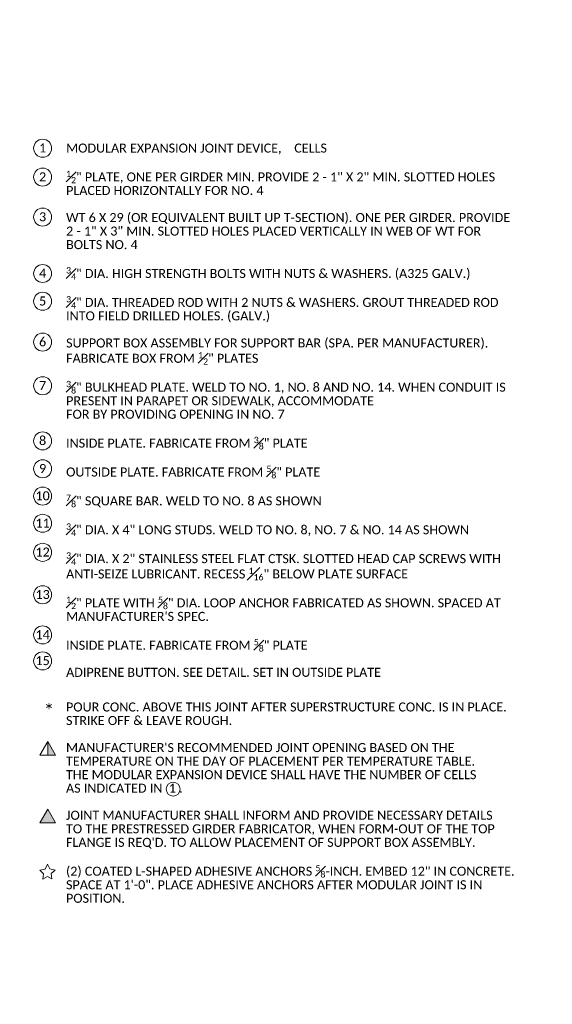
# Model space of a CAD drawing. Extents: x -1664 to -1047, y -2943 to -2691.
# Tile 16 of 17: x -1374 to -1286, y -2855 to -2691. Entities that reach past the tile are written whole.
import ezdxf

# ---------------------------------------------------------------- set-up
doc = ezdxf.new("R2010")
doc.units = 0
doc.header["$MEASUREMENT"] = 0
for name, color, linetype, lineweight in [('B_ANNO_DIM', 7, 'Continuous', 18), ('B_ANNO_SYMB', 7, 'Continuous', 18), ('B_ANNO_TEXT', 7, 'Continuous', 18)]:
    doc.layers.add(name, color=color, linetype=linetype, lineweight=lineweight)
doc.styles.add('Annotative', font='calibri.ttf', dxfattribs={"height": 0.0625})

# ---------------------------------------------------------------- blocks, each defined once
blk = doc.blocks.new('triangle half solid')
at = {"layer": 'B_ANNO_SYMB'}
blk.add_hatch(color=256, dxfattribs=at).paths.add_polyline_path([(0, 1.15), (1.31, -1.12), (0, -1.12)])
at = {"layer": 'B_ANNO_SYMB', "flags": 128}
for points in [[(1.31, -1.12), (-1.31, -1.12), (0, 1.15), (1.31, -1.12)], [(0, 1.15), (1.31, -1.12), (0, -1.12), (0, 1.15)]]:
    blk.add_lwpolyline(points, dxfattribs=at)
blk = doc.blocks.new('STAR.')
at = {"layer": 'B_ANNO_SYMB'}
for p, q in [((-1.25, 0.31), (-0.36, 0.49)), ((-0.61, -0.29), (-1.25, 0.31)), ((-0.36, 0.49), (0.02, 1.29)), ((0.02, 1.29), (0.41, 0.5)), ((0.41, 0.5), (1.3, 0.33)), ((1.3, 0.33), (0.64, -0.27)), ((-0.72, -1.17), (-0.61, -0.29)), ((0.02, -0.72), (-0.72, -1.17)), ((0.78, -1.16), (0.02, -0.72)), ((0.64, -0.27), (0.78, -1.16))]:
    blk.add_line(p, q, dxfattribs=at)
blk = doc.blocks.new('triangle solid')
at = {"layer": 'B_ANNO_SYMB'}
blk.add_hatch(color=256, dxfattribs=at).paths.add_polyline_path([(0, 0), (1.314, -2.27), (-1.314, -2.27)])
at = {"layer": 'B_ANNO_SYMB', "flags": 128}
blk.add_lwpolyline([(0, 0), (1.314, -2.27), (-1.314, -2.27), (0, 0)], dxfattribs=at)
blk = doc.blocks.new('*U5885')
at = {"layer": 'B_ANNO_DIM'}
for centre in [(293.2797, 230.6279), (293.2797, 225.8346), (293.2797, 219.1789), (293.2797, 209.7991), (293.2797, 205.1812), (293.2797, 198.3954), (293.2797, 191.1304), (293.2797, 181.9742), (293.2797, 177.3283), (293.2797, 172.7922), (293.2797, 168.2654), (293.2797, 163.4412), (293.2797, 156.3831), (293.2797, 149.7089), (293.2797, 145.3866)]:
    blk.add_circle(centre, 1.4974, dxfattribs=at)
at = {"layer": 'B_ANNO_SYMB'}
blk.add_circle((314.975, 124.0662), 1.1477, dxfattribs=at)
at = {"linetype": 'Continuous', "lineweight": 18}
blk.add_blockref('triangle half solid', (294.1206, 130.8584), dxfattribs=at)
blk.add_blockref('triangle solid', (294.1206, 120.7604))
at = {"linetype": 'Continuous', "lineweight": 40}
blk.add_blockref('STAR.', (294.0508, 110.2915), dxfattribs=at)
at = {"layer": 'B_ANNO_DIM', "char_height": 1.5, "width": 3.189236, "attachment_point": 5, "style": 'Annotative'}
for s, insert in [('1', (293.2759, 230.6712)), ('2', (293.2759, 225.8779)), ('3', (293.2759, 219.2222)), ('4', (293.2759, 209.8424)), ('5', (293.2759, 205.2246)), ('6', (293.2759, 198.4388)), ('7', (293.2759, 191.1738)), ('8', (293.2759, 182.0176)), ('9', (293.2759, 177.3716)), ('10', (293.2759, 172.8355)), ('11', (293.2759, 168.3087)), ('12', (293.2759, 163.4846)), ('13', (293.2759, 156.4265)), ('14', (293.2759, 149.7523)), ('15', (293.2759, 145.4299))]:
    blk.add_mtext(s, dxfattribs=dict(at, insert=insert))
at = {"layer": 'B_ANNO_DIM', "style": 'Annotative'}
for tag, p in [('D12', (274.4722, 210.6075)), ('D11', (141.9631, 208.3823)), ('D13', (131.1931, 53.2316))]:
    blk.add_attdef(tag, p, '', height=1.5, rotation=90, dxfattribs=at)
at = {"layer": 'B_ANNO_TEXT', "attachment_point": 1, "line_spacing_factor": 0.9, "style": 'Annotative'}
for s, insert, char_height, width in [('\\A1;MODULAR EXPANSION JOINT DEVICE,    CELLS\\P\\P{\\H0.7x;\\S1#2;}" PLATE, ONE PER GIRDER MIN. PROVIDE 2 - 1" X 2" MIN. SLOTTED HOLES PLACED HORIZONTALLY FOR NO. 4\\P\\PWT 6 X 29 (OR EQUIVALENT BUILT UP T-SECTION). ONE PER GIRDER. PROVIDE 2 - 1" X 3" MIN. SLOTTED HOLES PLACED VERTICALLY IN WEB OF WT FOR BOLTS NO. 4\\P\\P{\\H0.7x;\\S3#4;\\H1.42857x;" DIA. HIGH STRENGTH BOLTS WITH NUTS & WASHERS. (A325 GALV.)}\\P\\P{\\H0.7x;\\S3#4;}" DIA. THREADED ROD WITH 2 NUTS & WASHERS. GROUT THREADED ROD INTO FIELD DRILLED HOLES. (GALV.)\\P\\PSUPPORT BOX ASSEMBLY FOR SUPPORT BAR (SPA. PER MANUFACTURER). FABRICATE BOX FROM {\\H0.7x;\\S1#2;}" PLATES\\P\\P{\\H0.7x;\\S3#8;}" BULKHEAD PLATE. WELD TO NO. 1, NO. 8 AND NO. 14. WHEN CONDUIT IS PRESENT IN PARAPET OR SIDEWALK, ACCOMMODATE\\PFOR BY PROVIDING OPENING IN NO. 7\\P\\PINSIDE PLATE. FABRICATE FROM {\\H0.7x;\\S3#8;}" PLATE\\P\\POUTSIDE PLATE. FABRICATE FROM {\\H0.7x;\\S5#8;}" PLATE\\P\\P{\\H0.7x;\\S7#8;}" SQUARE BAR. WELD TO NO. 8 AS SHOWN\\P\\P{\\H0.7x;\\S3#4;}" DIA. X 4" LONG STUDS. WELD TO NO. 8, NO. 7 & NO. 14 AS SHOWN\\P\\P{\\H0.7x;\\S3#4;}" DIA. X 2" STAINLESS STEEL FLAT CTSK. SLOTTED HEAD CAP SCREWS WITH ANTI-SEIZE LUBRICANT. RECESS {\\H0.7x;\\S1#16;}" BELOW PLATE SURFACE\\P\\P{\\H0.7x;\\S1#2;}" PLATE WITH {\\H0.7x;\\S5#8;}" DIA. LOOP ANCHOR FABRICATED AS SHOWN. SPACED AT MANUFACTURER\'S SPEC.\\P\\PINSIDE PLATE. FABRICATE FROM {\\H0.7x;\\S5#8;}" PLATE\\P\\PADIPRENE BUTTON. SEE DETAIL. SET IN OUTSIDE PLATE', (297.1784, 231.4063, -0.8422), 1.5, 74.922624), ('\\A1;*', (293.4603, 138.1718, -1.2634), 2.25, 171.676903), ('\\A1;POUR CONC. ABOVE THIS JOINT AFTER SUPERSTRUCTURE CONC. IS IN PLACE.\\PSTRIKE OFF & LEAVE ROUGH.\\P\\PMANUFACTURER\'S RECOMMENDED JOINT OPENING BASED ON THE\\PTEMPERATURE ON THE DAY OF PLACEMENT PER TEMPERATURE TABLE.\\PTHE MODULAR EXPANSION DEVICE SHALL HAVE THE NUMBER OF CELLS\\PAS INDICATED IN  1 .\\P\\P{\\A0;JOINT MANUFACTURER SHALL INFORM AND PROVIDE NECESSARY DETAILS\\PTO THE PRESTRESSED GIRDER FABRICATOR, WHEN FORM-OUT OF THE TOP\\PFLANGE IS REQ\'D. TO ALLOW PLACEMENT OF SUPPORT BOX ASSEMBLY.\\P}\\P(2) COATED L-SHAPED ADHESIVE ANCHORS {\\H0.7x;\\S5#8;}-INCH. EMBED 12" IN CONCRETE.\\PSPACE AT 1\'-0". PLACE ADHESIVE ANCHORS AFTER MODULAR JOINT IS IN \\PPOSITION.', (297.1664, 138.4784, -0.8422), 1.5, 114.451269)]:
    blk.add_mtext(s, dxfattribs=dict(at, insert=insert, char_height=char_height, width=width))
at = {"layer": 'B_ANNO_TEXT', "style": 'Annotative'}
blk.add_attdef('JTR', (310.3612, 59.5619), '', height=1.5, dxfattribs=at)

msp = doc.modelspace()

# ---------------------------------------------------------------- block references
msp.add_blockref('*U5885', (-1663.73, -2943.44))

doc.saveas('drawing.dxf')
